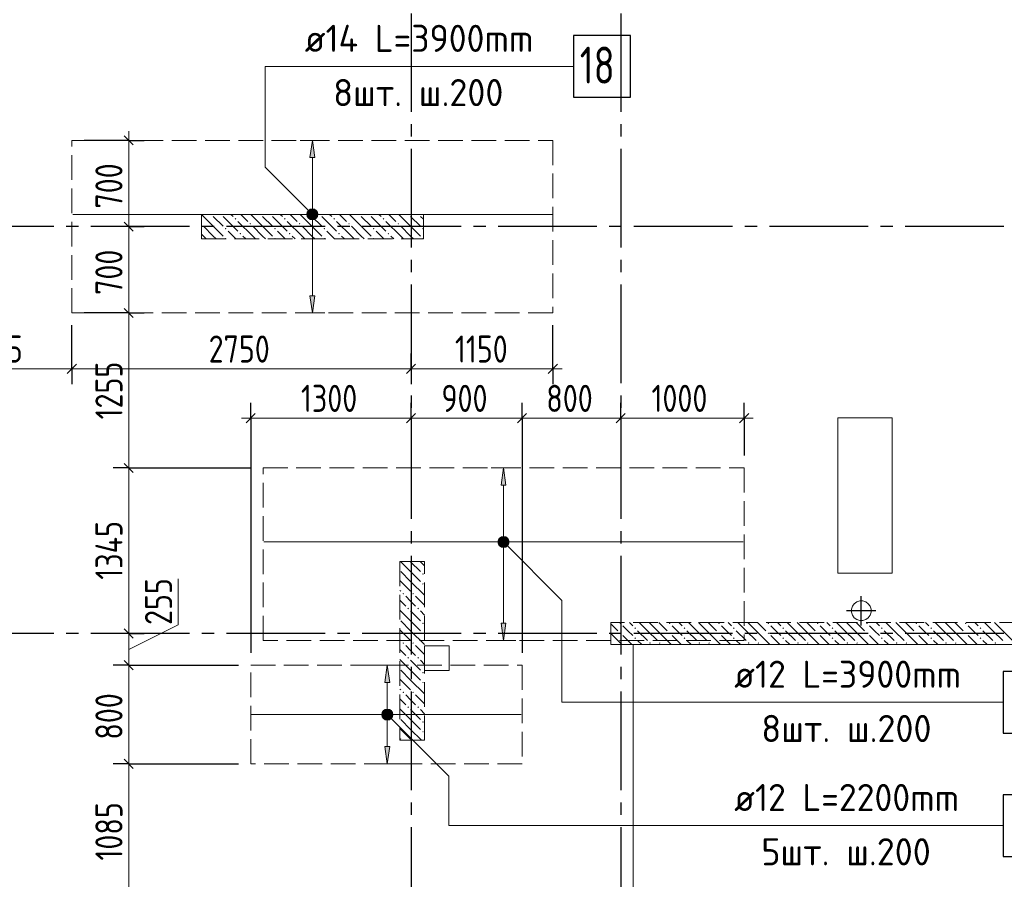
# Model space of a CAD drawing. Header units: millimetres. Extents: x 0 to 31317, y 0 to 42000.
# Tile 9 of 12: x 11451 to 19434, y 30477 to 37449. Entities that reach past the tile are written whole.
import ezdxf

# ---------------------------------------------------------------- set-up
doc = ezdxf.new("R2010")
doc.units = ezdxf.units.MM
doc.linetypes.add('______2', pattern=[270, 200, -70])
doc.linetypes.add('______5', pattern=[1100, 800, -100, 100, -100])
for name, color, linetype, lineweight in [('Standard', 7, 'Continuous', 25), ('ДОП Верх по У', 7, 'Continuous', 25), ('ЖБ Перекрытие верхний уровень', 7, 'Continuous', 35), ('ЖБ Пилон', 7, 'Continuous', 35), ('ЖБ Стена верхний уровень', 7, 'Continuous', 35), ('Оси', 40, '______5', 18), ('Позиционная метка номер позиции', 7, 'Continuous', 13), ('Примечания', 7, 'Continuous', 25)]:
    doc.layers.add(name, color=color, linetype=linetype, lineweight=lineweight)
doc.styles.add('GOST 2.304-81', font='txt')
doc.styles.add('ISOCPEUR', font='txt')

msp = doc.modelspace()

# ---------------------------------------------------------------- hatches: boundary and pattern name
at = {"layer": 'ДОП Верх по У', "linetype": 'Continuous', "lineweight": 13, "transparency": 33554687}
for points in [[(13844, 36330), (13824, 36470), (13804, 36330)], [(13786.5, 35870), (13861.5, 35870), (13856.2, 35888.8)], [(13786.5, 35870), (13856.2, 35888.8), (13791.7, 35888.8)], [(13791.7, 35851.3), (13861.5, 35870), (13786.5, 35870)], [(13791.7, 35888.8), (13856.2, 35888.8), (13842.7, 35902.3)], [(13791.7, 35888.8), (13842.7, 35902.3), (13805.2, 35902.3)], [(13791.7, 35851.3), (13856.2, 35851.3), (13861.5, 35870)], [(13805.2, 35837.8), (13856.2, 35851.3), (13791.7, 35851.3)], [(13805.2, 35902.3), (13842.7, 35902.3), (13824, 35907.5)], [(13805.2, 35837.8), (13842.7, 35837.8), (13856.2, 35851.3)], [(13842.7, 35837.8), (13805.2, 35837.8), (13824, 35832.5)], [(15394, 33673), (15374, 33813), (15354, 33673)], [(15336.5, 33213), (15411.5, 33213), (15406.2, 33231.7)], [(15336.5, 33213), (15406.2, 33231.7), (15341.7, 33231.7)], [(15341.7, 33194.2), (15411.5, 33213), (15336.5, 33213)], [(15341.7, 33231.7), (15406.2, 33231.7), (15392.7, 33245.2)], [(15341.7, 33231.7), (15392.7, 33245.2), (15355.2, 33245.2)], [(15341.7, 33194.2), (15406.2, 33194.2), (15411.5, 33213)], [(15355.2, 33245.2), (15392.7, 33245.2), (15374, 33250.5)], [(15355.2, 33180.7), (15406.2, 33194.2), (15341.7, 33194.2)], [(15355.2, 33180.7), (15392.7, 33180.7), (15406.2, 33194.2)], [(15392.7, 33180.7), (15355.2, 33180.7), (15374, 33175.5)], [(14451.6, 32073), (14431.6, 32213), (14411.6, 32073)], [(14394.1, 31813), (14469.1, 31813), (14463.8, 31831.7)], [(14394.1, 31813), (14463.8, 31831.7), (14399.3, 31831.7)], [(14399.3, 31794.2), (14469.1, 31813), (14394.1, 31813)], [(14399.3, 31831.7), (14463.8, 31831.7), (14450.3, 31845.2)], [(14399.3, 31831.7), (14450.3, 31845.2), (14412.8, 31845.2)], [(14399.3, 31794.2), (14463.8, 31794.2), (14469.1, 31813)], [(14412.8, 31780.7), (14463.8, 31794.2), (14399.3, 31794.2)], [(14412.8, 31845.2), (14450.3, 31845.2), (14431.6, 31850.5)], [(14412.8, 31780.7), (14450.3, 31780.7), (14463.8, 31794.2)], [(14450.3, 31780.7), (14412.8, 31780.7), (14431.6, 31775.5)]]:
    msp.add_hatch(color=7, dxfattribs=at).paths.add_polyline_path(points)
for points in [[(13844, 35210), (13824, 35070), (13804, 35210)], [(15394, 32553), (15374, 32413), (15354, 32553)], [(14451.6, 31553), (14431.6, 31413), (14411.6, 31553)]]:
    msp.add_hatch(color=7, dxfattribs=at).paths.add_polyline_path(points, flags=16)
at = {"layer": 'ЖБ Пилон', "linetype": 'Continuous', "lineweight": 18, "transparency": 33554687}
for points in [[(13004.3, 35870), (13001, 35866.6), (12997.6, 35870)], [(13084.3, 35870), (13081, 35866.6), (13077.6, 35870)], [(13404.3, 35870), (13401, 35866.6), (13397.6, 35870)], [(13484.3, 35870), (13481, 35866.6), (13477.6, 35870)], [(13804.3, 35870), (13801, 35866.6), (13797.6, 35870)], [(13884.3, 35870), (13881, 35866.6), (13877.6, 35870)], [(14204.3, 35870), (14201, 35866.6), (14197.6, 35870)], [(14284.3, 35870), (14281, 35866.6), (14277.6, 35870)], [(14604.3, 35870), (14601, 35866.6), (14597.6, 35870)], [(14684.3, 35870), (14681, 35866.6), (14677.6, 35870)], [(12924, 35796.6), (12927.5, 35793.1), (12924, 35789.7)], [(13194.5, 35833.1), (13201, 35839.6), (13207.5, 35833.1), (13201, 35826.6)], [(13314.5, 35793.1), (13321, 35799.6), (13327.5, 35793.1), (13321, 35786.6)], [(13594.5, 35833.1), (13601, 35839.6), (13607.5, 35833.1), (13601, 35826.6)], [(13714.5, 35793.1), (13721, 35799.6), (13727.5, 35793.1), (13721, 35786.6)], [(13994.5, 35833.1), (14001, 35839.6), (14007.5, 35833.1), (14001, 35826.6)], [(14114.5, 35793.1), (14121, 35799.6), (14127.5, 35793.1), (14121, 35786.6)], [(14394.5, 35833.1), (14401, 35839.6), (14407.5, 35833.1), (14401, 35826.6)], [(14514.5, 35793.1), (14521, 35799.6), (14527.5, 35793.1), (14521, 35786.6)], [(13114.5, 35753.1), (13121, 35759.6), (13127.5, 35753.1), (13121, 35746.6)], [(13234.5, 35713.1), (13241, 35719.6), (13247.4, 35713.1), (13241, 35706.6)], [(13514.5, 35753.1), (13521, 35759.6), (13527.5, 35753.1), (13521, 35746.6)], [(13634.5, 35713.1), (13641, 35719.6), (13647.4, 35713.1), (13641, 35706.6)], [(13914.5, 35753.1), (13921, 35759.6), (13927.5, 35753.1), (13921, 35746.6)], [(14034.5, 35713.1), (14041, 35719.6), (14047.4, 35713.1), (14041, 35706.6)], [(14314.5, 35753.1), (14321, 35759.6), (14327.5, 35753.1), (14321, 35746.6)], [(14434.5, 35713.1), (14441, 35719.6), (14447.4, 35713.1), (14441, 35706.6)], [(14714.5, 35753.1), (14721, 35759.6), (14724, 35756.6), (14724, 35749.7), (14721, 35746.6)], [(13114.5, 35673.1), (13121, 35679.6), (13127.5, 35673.1), (13124.3, 35670), (13117.6, 35670)], [(13514.5, 35673.1), (13521, 35679.6), (13527.5, 35673.1), (13524.3, 35670), (13517.6, 35670)], [(13914.5, 35673.1), (13921, 35679.6), (13927.5, 35673.1), (13924.3, 35670), (13917.6, 35670)], [(14314.5, 35673.1), (14321, 35679.6), (14327.5, 35673.1), (14324.3, 35670), (14317.6, 35670)], [(14714.5, 35673.1), (14721, 35679.6), (14724, 35676.6), (14724, 35670), (14717.6, 35670)], [(14714.5, 32953.1), (14721, 32959.6), (14727.5, 32953.1), (14721, 32946.6)], [(14714.5, 32873.1), (14721, 32879.6), (14727.5, 32873.1), (14721, 32866.6)], [(14554.4, 32793.1), (14560.9, 32799.6), (14567.4, 32793.1), (14560.9, 32786.6)], [(14634.5, 32793.1), (14640.9, 32799.6), (14647.4, 32793.1), (14640.9, 32786.6)], [(14594.5, 32673.1), (14601, 32679.6), (14607.5, 32673.1), (14601, 32666.6)], [(14674.5, 32673.1), (14681, 32679.6), (14687.5, 32673.1), (14681, 32666.6)], [(14714.5, 32553.1), (14721, 32559.6), (14727.5, 32553.1), (14721, 32546.6)], [(14714.5, 32473.1), (14721, 32479.6), (14727.5, 32473.1), (14721, 32466.6)], [(14554.4, 32393.1), (14560.9, 32399.6), (14567.4, 32393.1), (14560.9, 32386.6)], [(14634.5, 32393.1), (14640.9, 32399.6), (14647.4, 32393.1), (14640.9, 32386.6)], [(14594.5, 32273.1), (14601, 32279.6), (14607.5, 32273.1), (14601, 32266.6)], [(14674.5, 32273.1), (14681, 32279.6), (14687.5, 32273.1), (14681, 32266.6)], [(14714.5, 32153.1), (14721, 32159.6), (14727.5, 32153.1), (14721, 32146.6)], [(14714.5, 32073.1), (14721, 32079.6), (14727.5, 32073.1), (14721, 32066.6)], [(14554.4, 31993.1), (14560.9, 31999.6), (14567.4, 31993.1), (14560.9, 31986.6)], [(14634.5, 31993.1), (14640.9, 31999.6), (14647.4, 31993.1), (14640.9, 31986.6)], [(14594.5, 31873.1), (14601, 31879.6), (14607.5, 31873.1), (14601, 31866.6)], [(14674.5, 31873.1), (14681, 31879.6), (14687.5, 31873.1), (14681, 31866.6)], [(14714.5, 31753.1), (14721, 31759.6), (14727.5, 31753.1), (14721, 31746.6)], [(14714.5, 31673.1), (14721, 31679.6), (14727.5, 31673.1), (14721, 31666.6)]]:
    msp.add_hatch(color=7, dxfattribs=at).paths.add_polyline_path(points, flags=16)
at = {"layer": 'ЖБ Стена верхний уровень', "linetype": 'Continuous', "lineweight": 18, "transparency": 33554687}
for points in [[(16314.5, 32553.1), (16321, 32559.6), (16327.5, 32553.1), (16321, 32546.6)], [(16434.5, 32513.1), (16440.9, 32519.6), (16447.4, 32513.1), (16440.9, 32506.6)], [(16714.5, 32553.1), (16721, 32559.6), (16727.5, 32553.1), (16721, 32546.6)], [(16834.5, 32513.1), (16840.9, 32519.6), (16847.4, 32513.1), (16840.9, 32506.6)], [(17114.5, 32553.1), (17121, 32559.6), (17127.5, 32553.1), (17121, 32546.6)], [(17234.5, 32513.1), (17240.9, 32519.6), (17247.4, 32513.1), (17240.9, 32506.6)], [(17514.5, 32553.1), (17521, 32559.6), (17527.5, 32553.1), (17521, 32546.6)], [(17634.5, 32513.1), (17640.9, 32519.6), (17647.4, 32513.1), (17640.9, 32506.6)], [(17914.5, 32553.1), (17921, 32559.6), (17927.5, 32553.1), (17921, 32546.6)], [(18034.5, 32513.1), (18040.9, 32519.6), (18047.4, 32513.1), (18040.9, 32506.6)], [(18314.5, 32553.1), (18321, 32559.6), (18327.5, 32553.1), (18321, 32546.6)], [(18434.5, 32513.1), (18440.9, 32519.6), (18447.4, 32513.1), (18440.9, 32506.6)], [(18714.5, 32553.1), (18721, 32559.6), (18727.4, 32553.1), (18721, 32546.6)], [(18834.5, 32513.1), (18840.9, 32519.6), (18847.4, 32513.1), (18840.9, 32506.6)], [(19114.5, 32553.1), (19121, 32559.6), (19127.4, 32553.1), (19121, 32546.6)], [(19234.5, 32513.1), (19240.9, 32519.6), (19247.4, 32513.1), (19240.9, 32506.6)], [(16314.5, 32473.1), (16321, 32479.6), (16327.5, 32473.1), (16321, 32466.6)], [(16434.5, 32433.1), (16440.9, 32439.6), (16447.4, 32433.1), (16440.9, 32426.6)], [(16714.5, 32473.1), (16721, 32479.6), (16727.5, 32473.1), (16721, 32466.6)], [(16834.5, 32433.1), (16840.9, 32439.6), (16847.4, 32433.1), (16840.9, 32426.6)], [(17114.5, 32473.1), (17121, 32479.6), (17127.5, 32473.1), (17121, 32466.6)], [(17234.5, 32433.1), (17240.9, 32439.6), (17247.4, 32433.1), (17240.9, 32426.6)], [(17514.5, 32473.1), (17521, 32479.6), (17527.5, 32473.1), (17521, 32466.6)], [(17634.5, 32433.1), (17640.9, 32439.6), (17647.4, 32433.1), (17640.9, 32426.6)], [(17914.5, 32473.1), (17921, 32479.6), (17927.5, 32473.1), (17921, 32466.6)], [(18034.5, 32433.1), (18040.9, 32439.6), (18047.4, 32433.1), (18040.9, 32426.6)], [(18314.5, 32473.1), (18321, 32479.6), (18327.5, 32473.1), (18321, 32466.6)], [(18434.5, 32433.1), (18440.9, 32439.6), (18447.4, 32433.1), (18440.9, 32426.6)], [(18714.5, 32473.1), (18721, 32479.6), (18727.4, 32473.1), (18721, 32466.6)], [(18834.5, 32433.1), (18840.9, 32439.6), (18847.4, 32433.1), (18840.9, 32426.6)], [(19114.5, 32473.1), (19121, 32479.6), (19127.4, 32473.1), (19121, 32466.6)], [(19234.5, 32433.1), (19240.9, 32439.6), (19247.4, 32433.1), (19240.9, 32426.6)], [(16244, 32396.6), (16247.4, 32393.1), (16244, 32389.7)], [(16554.4, 32393.1), (16560.9, 32399.6), (16567.4, 32393.1), (16560.9, 32386.6)], [(16634.5, 32393.1), (16640.9, 32399.6), (16647.4, 32393.1), (16640.9, 32386.6)], [(16954.4, 32393.1), (16960.9, 32399.6), (16967.4, 32393.1), (16960.9, 32386.6)], [(17034.5, 32393.1), (17040.9, 32399.6), (17047.4, 32393.1), (17040.9, 32386.6)], [(17354.4, 32393.1), (17360.9, 32399.6), (17367.4, 32393.1), (17360.9, 32386.6)], [(17434.5, 32393.1), (17440.9, 32399.6), (17447.4, 32393.1), (17440.9, 32386.6)], [(17754.4, 32393.1), (17760.9, 32399.6), (17767.4, 32393.1), (17760.9, 32386.6)], [(17834.5, 32393.1), (17840.9, 32399.6), (17847.4, 32393.1), (17840.9, 32386.6)], [(18154.4, 32393.1), (18160.9, 32399.6), (18167.4, 32393.1), (18160.9, 32386.6)], [(18234.5, 32393.1), (18240.9, 32399.6), (18247.4, 32393.1), (18240.9, 32386.6)], [(18554.4, 32393.1), (18560.9, 32399.6), (18567.4, 32393.1), (18560.9, 32386.6)], [(18634.5, 32393.1), (18640.9, 32399.6), (18647.4, 32393.1), (18640.9, 32386.6)], [(18954.4, 32393.1), (18960.9, 32399.6), (18967.4, 32393.1), (18960.9, 32386.6)], [(19034.5, 32393.1), (19040.9, 32399.6), (19047.4, 32393.1), (19040.9, 32386.6)], [(19354.4, 32393.1), (19360.9, 32399.6), (19367.4, 32393.1), (19360.9, 32386.6)]]:
    msp.add_hatch(color=7, dxfattribs=at).paths.add_polyline_path(points, flags=16)
at = {"layer": 'Позиционная метка номер позиции', "linetype": 'Continuous', "lineweight": 13, "transparency": 33554687}
for points in [[(13792.2, 35838.2), (13835.4, 35913.3), (13780.7, 35858.5)], [(13780.7, 35858.5), (13835.4, 35913.3), (13812.5, 35913.3)], [(13780.7, 35858.5), (13812.5, 35913.3), (13780.7, 35881.5)], [(13780.7, 35881.5), (13812.5, 35913.3), (13792.2, 35901.8)], [(13792.2, 35838.2), (13855.8, 35901.8), (13835.4, 35913.3)], [(13812.5, 35826.7), (13855.8, 35901.8), (13792.2, 35838.2)], [(13812.5, 35826.7), (13867.3, 35881.5), (13855.8, 35901.8)], [(13835.4, 35826.7), (13867.3, 35881.5), (13812.5, 35826.7)], [(13835.4, 35826.7), (13867.3, 35858.5), (13867.3, 35881.5)], [(13867.3, 35858.5), (13835.4, 35826.7), (13855.8, 35838.2)], [(15330.7, 33224.5), (15362.5, 33256.3), (15342.2, 33244.8)], [(15362.5, 33256.3), (15330.7, 33224.5), (15330.7, 33201.5)], [(15362.5, 33256.3), (15330.7, 33201.5), (15385.5, 33256.3)], [(15385.5, 33256.3), (15330.7, 33201.5), (15342.2, 33181.2)], [(15385.5, 33256.3), (15342.2, 33181.2), (15405.8, 33244.8)], [(15405.8, 33244.8), (15342.2, 33181.2), (15362.5, 33169.7)], [(15405.8, 33244.8), (15362.5, 33169.7), (15417.3, 33224.5)], [(15417.3, 33224.5), (15362.5, 33169.7), (15385.5, 33169.7)], [(15417.3, 33224.5), (15385.5, 33169.7), (15417.3, 33201.5)], [(15417.3, 33201.5), (15385.5, 33169.7), (15405.8, 33181.2)], [(14388.3, 31824.5), (14420.1, 31856.3), (14399.8, 31844.8)], [(14420.1, 31856.3), (14388.3, 31824.5), (14388.3, 31801.5)], [(14420.1, 31856.3), (14388.3, 31801.5), (14443, 31856.3)], [(14443, 31856.3), (14388.3, 31801.5), (14399.8, 31781.2)], [(14443, 31856.3), (14399.8, 31781.2), (14463.4, 31844.8)], [(14463.4, 31844.8), (14399.8, 31781.2), (14420.1, 31769.7)], [(14463.4, 31844.8), (14420.1, 31769.7), (14474.9, 31824.5)], [(14474.9, 31824.5), (14420.1, 31769.7), (14443, 31769.7)], [(14474.9, 31824.5), (14443, 31769.7), (14474.9, 31801.5)], [(14474.9, 31801.5), (14443, 31769.7), (14463.4, 31781.2)]]:
    msp.add_hatch(color=7, dxfattribs=at).paths.add_polyline_path(points)

# ---------------------------------------------------------------- linework, layer by layer
at = {"layer": 'Standard', "color": 7, "linetype": 'Continuous', "lineweight": 25, "transparency": 33554687}
for p, q in [((12297.5, 36507.5), (12372.5, 36432.5)), ((12297.5, 35807.5), (12372.5, 35732.5)), ((12297.5, 35107.5), (12372.5, 35032.5)), ((11836.5, 34579.9), (11911.5, 34654.9)), ((14586.5, 34579.9), (14661.5, 34654.9)), ((15736.5, 34579.9), (15811.5, 34654.9)), ((13286.5, 34179.9), (13361.5, 34254.9)), ((14586.5, 34179.9), (14661.5, 34254.9)), ((15486.5, 34179.9), (15561.5, 34254.9)), ((16286.5, 34179.9), (16361.5, 34254.9)), ((17286.5, 34179.9), (17361.5, 34254.9)), ((12297.5, 33850.5), (12372.5, 33775.5)), ((12297.5, 32507.5), (12372.5, 32432.5)), ((12297.5, 32250.5), (12372.5, 32175.5)), ((12297.5, 31450.5), (12372.5, 31375.5))]:
    msp.add_line(p, q, dxfattribs=at)
at = {"layer": 'Standard', "color": 7, "linetype": 'Continuous', "lineweight": 13, "transparency": 33554687}
for p, q in [((12335, 36470), (12335, 36545)), ((12335, 35070), (12335, 33813)), ((10661, 34617.4), (11874, 34617.4)), ((11874, 34617.4), (14624, 34617.4)), ((14624, 34617.4), (15774, 34617.4)), ((15774, 34617.4), (15849, 34617.4)), ((13324, 34217.4), (13249, 34217.4)), ((13324, 34217.4), (14624, 34217.4)), ((14624, 34217.4), (15524, 34217.4)), ((15524, 34217.4), (16324, 34217.4)), ((16324, 34217.4), (17324, 34217.4)), ((17324, 34217.4), (17399, 34217.4)), ((12335, 33813), (12335, 32470)), ((12736.7, 32540), (12736.7, 32915.2)), ((12335, 32341.5), (12736.7, 32540)), ((12335, 32470), (12335, 32213)), ((12335, 32213), (12335, 31413)), ((12335, 31413), (12335, 30330))]:
    msp.add_line(p, q, dxfattribs=at)
at = {"layer": 'Standard', "color": 251, "linetype": 'Continuous', "lineweight": -3, "true_color": 0x656565, "transparency": 33554687}
for p, q in [((12335, 36470), (11974, 36470)), ((12335, 36470), (12210, 36470)), ((12335, 36470), (12460, 36470)), ((12335, 35770), (12210, 35770)), ((12335, 35770), (12460, 35770)), ((12335, 35770), (12335, 35770)), ((12335, 35070), (12210, 35070)), ((12335, 35070), (12460, 35070)), ((15774, 34617.4), (15774, 34970)), ((11874, 34617.4), (11874, 34742.4)), ((14624, 34617.4), (14624, 34742.4)), ((15774, 34617.4), (15774, 34742.4)), ((11874, 34617.4), (11874, 34492.4)), ((14624, 34617.4), (14624, 34492.4)), ((14624, 34617.4), (14624, 34617.4)), ((15774, 34617.4), (15774, 34492.4)), ((13324, 34217.4), (13324, 34342.4)), ((14624, 34217.4), (14624, 34342.4)), ((15524, 34217.4), (15524, 34342.4)), ((16324, 34217.4), (16324, 34342.4)), ((17324, 34217.4), (17324, 34342.4)), ((13324, 34217.4), (13324, 34092.4)), ((13324, 34217.4), (13324, 32313)), ((14624, 34217.4), (14624, 34092.4)), ((14624, 34217.4), (14624, 33979.5)), ((15524, 34217.4), (15524, 34092.4)), ((15524, 34217.4), (15524, 32313)), ((16324, 34217.4), (16324, 34092.4)), ((16324, 34217.4), (16324, 34217.4)), ((17324, 34217.4), (17324, 34092.4)), ((17324, 34217.4), (17324, 33913)), ((12335, 33813), (12210, 33813)), ((12335, 33813), (12460, 33813)), ((12335, 32470), (12210, 32470)), ((12335, 32470), (12460, 32470)), ((12335, 32470), (12335, 32470)), ((12335, 32213), (12210, 32213)), ((12335, 32213), (12460, 32213)), ((12335, 31413), (12210, 31413)), ((12335, 31413), (12460, 31413))]:
    msp.add_line(p, q, dxfattribs=at)
at = {"layer": 'Standard', "color": 8, "linetype": '______5', "lineweight": -3, "transparency": 33554687}
for p, q in [((18274, 32535.5), (18274, 32774.5)), ((18393.5, 32655), (18154.5, 32655))]:
    msp.add_line(p, q, dxfattribs=at)
at = {"layer": 'Standard', "color": 7, "linetype": 'Continuous', "lineweight": 13, "transparency": 33554687}
for points in [[(12335, 36470), (12335, 35820.6), (12335, 35820.6), (12335, 35770)], [(12335, 35770), (12335, 35478.9), (12335, 35478.9), (12335, 35171.9), (12335, 35171.9), (12335, 35080.1), (12335, 35080.1), (12335, 35070)]]:
    msp.add_lwpolyline(points, dxfattribs=at)
at = {"layer": 'Standard', "color": 251, "linetype": 'Continuous', "lineweight": -3, "true_color": 0x656565, "transparency": 33554687}
for points in [[(12335, 35070), (12318, 35070), (12318, 35070), (12318, 35070), (12318, 35070), (12318, 35070), (12318, 35070), (12318, 35070), (12318, 35070), (12318, 35070), (12318, 35070), (12318, 35070), (12318, 35070), (12318, 35070), (12318, 35070), (12318, 35070), (12318, 35070), (12318, 35070), (12318, 35070), (12318, 35070), (12318, 35070), (12318, 35070), (12318, 35070), (12318, 35070), (12318, 35070), (12286.6, 35070), (12286.6, 35070), (11974, 35070)], [(11874, 34617.4), (11874, 34634.4), (11874, 34634.4), (11874, 34634.4), (11874, 34634.4), (11874, 34970)], [(12335, 33813), (12429.2, 33813), (12429.2, 33813), (12445.2, 33813), (12445.2, 33813), (12564.4, 33813), (12564.4, 33813), (13324, 33813)], [(12335, 32213), (12515, 32213), (12515, 32213), (12543.5, 32213), (12543.5, 32213), (13224, 32213)], [(12335, 31413), (12558, 31413), (12558, 31413), (12592.6, 31413), (12592.6, 31413), (13224, 31413)]]:
    msp.add_lwpolyline(points, dxfattribs=at)
at = {"layer": 'ДОП Верх по У', "color": 7, "linetype": 'Continuous', "lineweight": 13, "transparency": 33554687}
for p, q in [((13742.2, 37070), (15850.2, 37070)), ((17224, 31913), (19310, 31913)), ((17224, 30913), (19310, 30913))]:
    msp.add_line(p, q, dxfattribs=at)
at = {"layer": 'ДОП Верх по У', "color": 251, "linetype": 'Continuous', "lineweight": 13, "true_color": 0x494949, "transparency": 33554687}
for p, q in [((13824, 36470), (13724, 36470)), ((13824, 36470), (13804, 36330)), ((13844, 36330), (13824, 36470)), ((13824, 36470), (13924, 36470)), ((13824, 36470), (13824, 36470)), ((13804, 36330), (13844, 36330)), ((13824, 35900), (13824, 36330)), ((13786.5, 35870), (13786.5, 35870)), ((13861.5, 35870), (13861.5, 35870)), ((13824, 35210), (13824, 35840)), ((13824, 35070), (13804, 35210)), ((13804, 35210), (13844, 35210)), ((13844, 35210), (13824, 35070)), ((13824, 35070), (13724, 35070)), ((13824, 35070), (13924, 35070)), ((13824, 35070), (13824, 35070)), ((15374, 33813), (15274, 33813)), ((15374, 33813), (15354, 33673)), ((15394, 33673), (15374, 33813)), ((15374, 33813), (15474, 33813)), ((15374, 33813), (15374, 33813)), ((15354, 33673), (15394, 33673)), ((15374, 33243), (15374, 33673)), ((15336.5, 33213), (15336.5, 33213)), ((15411.5, 33213), (15411.5, 33213)), ((15374, 32553), (15374, 33183)), ((15374, 32413), (15354, 32553)), ((15354, 32553), (15394, 32553)), ((15394, 32553), (15374, 32413)), ((15374, 32413), (15274, 32413)), ((15374, 32413), (15474, 32413)), ((15374, 32413), (15374, 32413)), ((14431.6, 32213), (14331.6, 32213)), ((14431.6, 32213), (14411.6, 32073)), ((14451.6, 32073), (14431.6, 32213)), ((14431.6, 32213), (14531.6, 32213)), ((14431.6, 32213), (14431.6, 32213)), ((14411.6, 32073), (14451.6, 32073)), ((14431.6, 31843), (14431.6, 32073)), ((14394.1, 31813), (14394.1, 31813)), ((14431.6, 31553), (14431.6, 31783)), ((14469.1, 31813), (14469.1, 31813)), ((14431.6, 31413), (14411.6, 31553)), ((14411.6, 31553), (14451.6, 31553)), ((14451.6, 31553), (14431.6, 31413)), ((14431.6, 31413), (14331.6, 31413)), ((14431.6, 31413), (14531.6, 31413)), ((14431.6, 31413), (14431.6, 31413))]:
    msp.add_line(p, q, dxfattribs=at)
at = {"layer": 'ДОП Верх по У', "color": 7, "linetype": 'Continuous', "lineweight": 18, "transparency": 33554687}
for p, q in [((15767, 35870), (11881, 35870)), ((17318, 33213), (13430, 33213)), ((15518, 31813), (13330, 31813))]:
    msp.add_line(p, q, dxfattribs=at)
at = {"layer": 'ДОП Верх по У', "color": 7, "linetype": 'Continuous', "lineweight": 25, "transparency": 33554687}
for points in [[(15942.2, 36820), (16402.2, 36820), (16402.2, 37320), (15942.2, 37320), (15942.2, 36820)], [(19424, 31663), (19884, 31663), (19884, 32163), (19424, 32163), (19424, 31663)], [(19424, 30663), (19884, 30663), (19884, 31163), (19424, 31163), (19424, 30663)]]:
    msp.add_lwpolyline(points, dxfattribs=at)
at = {"layer": 'ДОП Верх по У', "color": 251, "linetype": 'Continuous', "lineweight": 13, "true_color": 0x494949, "transparency": 33554687}
for centre in [(13824, 35870), (15374, 33213), (14431.6, 31813)]:
    msp.add_circle(centre, 37.5, dxfattribs=at)
at = {"layer": 'ЖБ Перекрытие верхний уровень', "color": 7, "linetype": 'Continuous', "lineweight": 18, "transparency": 33554687}
for p, q in [((18524, 34219.8), (18084, 34219.8)), ((18084, 34219.8), (18084, 32959.8)), ((18524, 32959.8), (18524, 34219.8)), ((18084, 32959.8), (18424, 32959.8)), ((18424, 32959.8), (18524, 32959.8)), ((18261.4, 32734.7), (18237.4, 32726.9)), ((18286.6, 32734.7), (18261.4, 32734.7)), ((18310.6, 32726.9), (18286.6, 32734.7)), ((18202.1, 32691.6), (18194.3, 32667.6)), ((18194.3, 32667.6), (18194.3, 32642.4)), ((18217, 32712), (18202.1, 32691.6)), ((18237.4, 32726.9), (18217, 32712)), ((18331, 32712), (18310.6, 32726.9)), ((18345.9, 32691.6), (18331, 32712)), ((18353.7, 32667.6), (18345.9, 32691.6)), ((18353.7, 32642.4), (18353.7, 32667.6)), ((18194.3, 32642.4), (18202.1, 32618.4)), ((18202.1, 32618.4), (18217, 32598)), ((18217, 32598), (18237.4, 32583.1)), ((18237.4, 32583.1), (18261.4, 32575.3)), ((18261.4, 32575.3), (18286.6, 32575.3)), ((18286.6, 32575.3), (18310.6, 32583.1)), ((18310.6, 32583.1), (18331, 32598)), ((18331, 32598), (18345.9, 32618.4)), ((18345.9, 32618.4), (18353.7, 32642.4)), ((14934, 32370), (14734, 32370)), ((14734, 32370), (14734, 32170)), ((14934, 32170), (14934, 32370)), ((16424, 32380), (22174, 32380)), ((16424, 27430), (16424, 32380)), ((14734, 32170), (14934, 32170))]:
    msp.add_line(p, q, dxfattribs=at)
at = {"layer": 'ЖБ Пилон', "color": 253, "linetype": '______2', "lineweight": 13, "true_color": 0xa0a0a0, "transparency": 33554687}
for p, q in [((14724, 35870), (12924, 35870)), ((12924, 35870), (12924, 35670)), ((14724, 35670), (14724, 35870)), ((12924, 35670), (14724, 35670)), ((14534, 33055), (14534, 31605)), ((14734, 33055), (14534, 33055)), ((14734, 31605), (14734, 33055)), ((14534, 31605), (14734, 31605))]:
    msp.add_line(p, q, dxfattribs=at)
at = {"layer": 'ЖБ Пилон', "color": 9, "linetype": 'Continuous', "lineweight": 18, "true_color": 0xc7c7c7, "transparency": 33554687}
for p, q in [((13021, 35773.1), (12924.1, 35870)), ((13021, 35853.1), (13101, 35773.1)), ((13101, 35853.1), (13221, 35733.1)), ((13164.1, 35870), (13181, 35853.1)), ((13244.1, 35870), (13301, 35813.1)), ((13421, 35773.1), (13324.1, 35870)), ((13421, 35853.1), (13501, 35773.1)), ((13501, 35853.1), (13621, 35733.1)), ((13564.1, 35870), (13581, 35853.1)), ((13644.1, 35870), (13701, 35813.1)), ((13821, 35773.1), (13724.1, 35870)), ((13821, 35853.1), (13901, 35773.1)), ((13901, 35853.1), (14021, 35733.1)), ((13964.1, 35870), (13981, 35853.1)), ((14044.1, 35870), (14101, 35813.1)), ((14221, 35773.1), (14124.1, 35870)), ((14221, 35853.1), (14301, 35773.1)), ((14301, 35853.1), (14421, 35733.1)), ((14364.1, 35870), (14381, 35853.1)), ((14444.1, 35870), (14501, 35813.1)), ((14621, 35773.1), (14524.1, 35870)), ((14621, 35853.1), (14701, 35773.1)), ((14701, 35853.1), (14724, 35830.1)), ((12941, 35773.1), (13021, 35693.1)), ((13021, 35773.1), (13101, 35693.1)), ((13341, 35693.1), (13221, 35813.1)), ((13341, 35773.1), (13421, 35693.1)), ((13421, 35773.1), (13501, 35693.1)), ((13741, 35693.1), (13621, 35813.1)), ((13741, 35773.1), (13821, 35693.1)), ((13821, 35773.1), (13901, 35693.1)), ((14141, 35693.1), (14021, 35813.1)), ((14141, 35773.1), (14221, 35693.1)), ((14221, 35773.1), (14301, 35693.1)), ((14541, 35693.1), (14421, 35813.1)), ((14541, 35773.1), (14621, 35693.1)), ((14621, 35773.1), (14701, 35693.1)), ((12941, 35693.1), (12924, 35710.1)), ((12941, 35693.1), (12964.1, 35670)), ((13021, 35693.1), (13044.1, 35670)), ((13181, 35693.1), (13141, 35733.1)), ((13204.1, 35670), (13181, 35693.1)), ((13260.9, 35693.1), (13284.1, 35670)), ((13341, 35693.1), (13364.1, 35670)), ((13421, 35693.1), (13444.1, 35670)), ((13581, 35693.1), (13541, 35733.1)), ((13604.1, 35670), (13581, 35693.1)), ((13660.9, 35693.1), (13684.1, 35670)), ((13741, 35693.1), (13764.1, 35670)), ((13821, 35693.1), (13844.1, 35670)), ((13981, 35693.1), (13941, 35733.1)), ((14004.1, 35670), (13981, 35693.1)), ((14060.9, 35693.1), (14084.1, 35670)), ((14141, 35693.1), (14164.1, 35670)), ((14221, 35693.1), (14244.1, 35670)), ((14381, 35693.1), (14341, 35733.1)), ((14404.1, 35670), (14381, 35693.1)), ((14460.9, 35693.1), (14484.1, 35670)), ((14541, 35693.1), (14564.1, 35670)), ((14621, 35693.1), (14644.1, 35670)), ((14621, 32973.1), (14539.1, 33055)), ((14621, 33053.1), (14701, 32973.1)), ((14701, 33053.1), (14734, 33020.1)), ((14540.9, 32973.1), (14621, 32893.1)), ((14621, 32973.1), (14701, 32893.1)), ((14540.9, 32893.1), (14534, 32900.1)), ((14540.9, 32893.1), (14621, 32813.1)), ((14621, 32893.1), (14734, 32780.1)), ((14534, 32820.1), (14540.9, 32813.1)), ((14534, 32740.1), (14581, 32693.1)), ((14621, 32733.1), (14581, 32773.1)), ((14660.9, 32693.1), (14621, 32733.1)), ((14660.9, 32773.1), (14734, 32700.1)), ((14621, 32573.1), (14534, 32660.1)), ((14621, 32653.1), (14701, 32573.1)), ((14701, 32653.1), (14734, 32620.1)), ((14540.9, 32573.1), (14621, 32493.1)), ((14621, 32573.1), (14701, 32493.1)), ((14540.9, 32493.1), (14534, 32500.1)), ((14540.9, 32493.1), (14621, 32413.1)), ((14621, 32493.1), (14734, 32380.1)), ((14534, 32420.1), (14540.9, 32413.1)), ((14534, 32340.1), (14581, 32293.1)), ((14621, 32333.1), (14581, 32373.1)), ((14660.9, 32293.1), (14621, 32333.1)), ((14660.9, 32373.1), (14734, 32300.1)), ((14621, 32173.1), (14534, 32260.1)), ((14621, 32253.1), (14701, 32173.1)), ((14701, 32253.1), (14734, 32220.1)), ((14540.9, 32173.1), (14621, 32093.1)), ((14621, 32173.1), (14701, 32093.1)), ((14540.9, 32093.1), (14534, 32100.1)), ((14540.9, 32093.1), (14621, 32013.1)), ((14621, 32093.1), (14734, 31980.1)), ((14534, 32020.1), (14540.9, 32013.1)), ((14534, 31940.1), (14581, 31893.1)), ((14621, 31933.1), (14581, 31973.1)), ((14660.9, 31893.1), (14621, 31933.1)), ((14660.9, 31973.1), (14734, 31900.1)), ((14621, 31773.1), (14534, 31860.1)), ((14621, 31853.1), (14701, 31773.1)), ((14701, 31853.1), (14734, 31820.1)), ((14540.9, 31773.1), (14621, 31693.1)), ((14621, 31773.1), (14701, 31693.1)), ((14540.9, 31693.1), (14534, 31700.1)), ((14540.9, 31693.1), (14621, 31613.1)), ((14621, 31693.1), (14709.1, 31605)), ((14534, 31620.1), (14540.9, 31613.1))]:
    msp.add_line(p, q, dxfattribs=at)
at = {"layer": 'ЖБ Стена верхний уровень', "color": 251, "linetype": '______2', "lineweight": 13, "true_color": 0x656565, "transparency": 33554687}
for p, q in [((22024, 32560), (16244, 32560)), ((16244, 32560), (16244, 32380)), ((16244, 32380), (22024, 32380))]:
    msp.add_line(p, q, dxfattribs=at)
at = {"layer": 'ЖБ Стена верхний уровень', "color": 9, "linetype": 'Continuous', "lineweight": 18, "true_color": 0xc7c7c7, "transparency": 33554687}
for p, q in [((16244, 32550.1), (16301, 32493.1)), ((16381, 32493.1), (16340.9, 32533.1)), ((16421, 32453.1), (16381, 32493.1)), ((16394.1, 32560), (16421, 32533.1)), ((16460.9, 32493.1), (16540.9, 32413.1)), ((16540.9, 32493.1), (16474.1, 32560)), ((16540.9, 32493.1), (16621, 32413.1)), ((16554.1, 32560), (16621, 32493.1)), ((16621, 32493.1), (16734.1, 32380)), ((16634.1, 32560), (16701, 32493.1)), ((16781, 32493.1), (16740.9, 32533.1)), ((16821, 32453.1), (16781, 32493.1)), ((16794.1, 32560), (16821, 32533.1)), ((16860.9, 32493.1), (16940.9, 32413.1)), ((16940.9, 32493.1), (16874.1, 32560)), ((16940.9, 32493.1), (17021, 32413.1)), ((16954.1, 32560), (17021, 32493.1)), ((17021, 32493.1), (17134.1, 32380)), ((17034.1, 32560), (17101, 32493.1)), ((17181, 32493.1), (17140.9, 32533.1)), ((17221, 32453.1), (17181, 32493.1)), ((17194.1, 32560), (17221, 32533.1)), ((17260.9, 32493.1), (17340.9, 32413.1)), ((17340.9, 32493.1), (17274.1, 32560)), ((17340.9, 32493.1), (17421, 32413.1)), ((17354.1, 32560), (17421, 32493.1)), ((17421, 32493.1), (17534.1, 32380)), ((17434.1, 32560), (17501, 32493.1)), ((17581, 32493.1), (17540.9, 32533.1)), ((17621, 32453.1), (17581, 32493.1)), ((17594.1, 32560), (17621, 32533.1)), ((17660.9, 32493.1), (17740.9, 32413.1)), ((17740.9, 32493.1), (17674.1, 32560)), ((17740.9, 32493.1), (17821, 32413.1)), ((17754.1, 32560), (17821, 32493.1)), ((17821, 32493.1), (17934.1, 32380)), ((17834.1, 32560), (17901, 32493.1)), ((17981, 32493.1), (17940.9, 32533.1)), ((18021, 32453.1), (17981, 32493.1)), ((17994.1, 32560), (18021, 32533.1)), ((18060.9, 32493.1), (18140.9, 32413.1)), ((18140.9, 32493.1), (18074.1, 32560)), ((18140.9, 32493.1), (18221, 32413.1)), ((18154.1, 32560), (18221, 32493.1)), ((18221, 32493.1), (18334.1, 32380)), ((18234.1, 32560), (18301, 32493.1)), ((18381, 32493.1), (18340.9, 32533.1)), ((18421, 32453.1), (18381, 32493.1)), ((18394.1, 32560), (18421, 32533.1)), ((18460.9, 32493.1), (18540.9, 32413.1)), ((18540.9, 32493.1), (18474.1, 32560)), ((18540.9, 32493.1), (18621, 32413.1)), ((18554.1, 32560), (18621, 32493.1)), ((18621, 32493.1), (18734.1, 32380)), ((18634.1, 32560), (18701, 32493.1)), ((18781, 32493.1), (18740.9, 32533.1)), ((18821, 32453.1), (18781, 32493.1)), ((18794.1, 32560), (18821, 32533.1)), ((18860.9, 32493.1), (18940.9, 32413.1)), ((18940.9, 32493.1), (18874.1, 32560)), ((18940.9, 32493.1), (19021, 32413.1)), ((18954.1, 32560), (19021, 32493.1)), ((19021, 32493.1), (19134.1, 32380)), ((19034.1, 32560), (19101, 32493.1)), ((19181, 32493.1), (19140.9, 32533.1)), ((19221, 32453.1), (19181, 32493.1)), ((19194.1, 32560), (19221, 32533.1)), ((19260.9, 32493.1), (19340.9, 32413.1)), ((19340.9, 32493.1), (19274.1, 32560)), ((19340.9, 32493.1), (19421, 32413.1)), ((19354.1, 32560), (19421, 32493.1)), ((19421, 32493.1), (19534.1, 32380)), ((16244, 32470.1), (16334.1, 32380)), ((16340.9, 32453.1), (16414.1, 32380)), ((16460.9, 32413.1), (16494.1, 32380)), ((16740.9, 32453.1), (16814.1, 32380)), ((16860.9, 32413.1), (16894.1, 32380)), ((17140.9, 32453.1), (17214.1, 32380)), ((17260.9, 32413.1), (17294.1, 32380)), ((17540.9, 32453.1), (17614.1, 32380)), ((17660.9, 32413.1), (17694.1, 32380)), ((17940.9, 32453.1), (18014.1, 32380)), ((18060.9, 32413.1), (18094.1, 32380)), ((18340.9, 32453.1), (18414.1, 32380)), ((18460.9, 32413.1), (18494.1, 32380)), ((18740.9, 32453.1), (18814.1, 32380)), ((18860.9, 32413.1), (18894.1, 32380)), ((19140.9, 32453.1), (19214.1, 32380)), ((19260.9, 32413.1), (19294.1, 32380))]:
    msp.add_line(p, q, dxfattribs=at)
at = {"layer": 'Оси', "color": 8, "linetype": '______5', "lineweight": -3, "transparency": 33554687}
for p, q in [((14624, 39700), (14624, 15930)), ((16324, 39700), (16324, 15930)), ((22729.2, 35770), (3600, 35770)), ((22729.2, 32470), (3600, 32470))]:
    msp.add_line(p, q, dxfattribs=at)
at = {"layer": 'Позиционная метка номер позиции', "color": 7, "linetype": 'Continuous', "lineweight": 13, "transparency": 33554687}
for p, q in [((13792.2, 35901.8), (13792.2, 35901.8)), ((13855.8, 35901.8), (13855.8, 35901.8)), ((13792.2, 35838.2), (13792.2, 35838.2)), ((13855.8, 35838.2), (13855.8, 35838.2)), ((15342.2, 33244.8), (15342.2, 33244.8)), ((15405.8, 33244.8), (15405.8, 33244.8)), ((15342.2, 33181.2), (15342.2, 33181.2)), ((15405.8, 33181.2), (15405.8, 33181.2)), ((14399.8, 31844.8), (14399.8, 31844.8)), ((14399.8, 31781.2), (14399.8, 31781.2)), ((14463.4, 31844.8), (14463.4, 31844.8)), ((14463.4, 31781.2), (14463.4, 31781.2))]:
    msp.add_line(p, q, dxfattribs=at)
for points in [[(13824, 35870), (13442.2, 36251.8), (13442.2, 37070), (15942.2, 37070)], [(15374, 33213), (15847.8, 32739.2), (15847.8, 31913), (19424, 31913)], [(14431.6, 31813), (14931.6, 31313), (14931.6, 30913), (19424, 30913)]]:
    msp.add_lwpolyline(points, dxfattribs=at)
for centre in [(13824, 35870), (15374, 33213), (14431.6, 31813)]:
    msp.add_circle(centre, 45, dxfattribs=at)
at = {"layer": 'Примечания', "color": 7, "linetype": '______2', "lineweight": 18, "transparency": 33554687}
for p, q in [((11874, 36470), (15774, 36470)), ((11874, 35070), (11874, 36470)), ((15774, 36470), (15774, 35070)), ((15774, 35070), (11874, 35070)), ((13424, 33813), (17324, 33813)), ((13424, 32413), (13424, 33813)), ((17324, 33813), (17324, 32413)), ((17324, 32413), (13424, 32413)), ((13324, 32213), (15524, 32213)), ((13324, 31413), (13324, 32213)), ((15524, 32213), (15524, 31413)), ((15524, 31413), (13324, 31413))]:
    msp.add_line(p, q, dxfattribs=at)

# ---------------------------------------------------------------- texts
at = {"layer": 'Standard', "color": 7, "linetype": 'Continuous', "lineweight": 25, "transparency": 33554687, "char_height": 220, "attachment_point": 7, "rotation": 90, "style": 'GOST 2.304-81'}
for s, insert, width in [('700', (12285, 35916.7), 531.973), ('700', (12285, 35216.7), 531.96), ('1255', (12285, 34207), 594.589), ('1345', (12285, 32907), 594.589), ('255', (12686.7, 32540), 500.82), ('800', (12285, 31609.7), 531.96), ('1085', (12285, 30629.2), 610.165)]:
    msp.add_mtext(s, dxfattribs=dict(at, insert=insert, width=width))
at = {"layer": 'Standard', "color": 7, "linetype": 'Continuous', "lineweight": 25, "transparency": 33554687, "char_height": 220, "attachment_point": 7, "style": 'GOST 2.304-81'}
for s, insert, width in [('1215', (11048.6, 34667.5), 563.284), ('2750', (12983.2, 34667.4), 657.046), ('1150', (14980.1, 34667.5), 563.284), ('1300', (13731.6, 34267.5), 610.159), ('900', (14870.7, 34267.4), 531.973), ('800', (15720.7, 34267.4), 531.967), ('1000', (16573.8, 34267.5), 625.741)]:
    msp.add_mtext(s, dxfattribs=dict(at, insert=insert, width=width))
at = {"layer": 'ДОП Верх по У', "color": 7, "linetype": 'Continuous', "lineweight": 13, "transparency": 33554687, "attachment_point": 7, "style": 'ISOCPEUR'}
for s, insert, char_height, width in [('\\W0.96;ø14 L=3900mm ', (13762.2, 37187.3), 220, 2172.611), ('\\W0.75;18', (15992.2, 36930), 300, 472.289), ('\\W0.97;8шт. ш.200 ', (13993.2, 36747.3), 220, 1712.318), ('\\W0.96;ø12 L=3900mm ', (17244, 32030.3), 220, 2150.516), ('\\W0.97;8шт. ш.200 ', (17464, 31590.3), 220, 1712.331), ('\\W0.96;ø12 L=2200mm ', (17244, 31030.3), 220, 2150.516), ('\\W0.97;5шт. ш.200 ', (17464, 30590.3), 220, 1712.331)]:
    msp.add_mtext(s, dxfattribs=dict(at, insert=insert, char_height=char_height, width=width))

doc.saveas('drawing.dxf')
